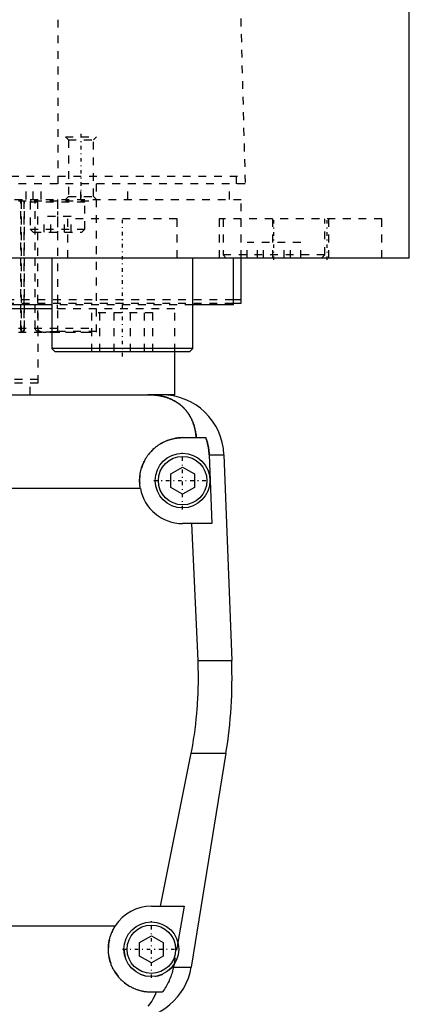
# Model space of a CAD drawing. Extents: x -120 to 120, y -136 to 715.
# Tile 4 of 12: x 50 to 100, y -71 to 56. Entities that reach past the tile are written whole.
import ezdxf

# ---------------------------------------------------------------- set-up
doc = ezdxf.new("R2010")
doc.units = 0
doc.linetypes.add('CENTER', pattern=[1.5, 0.45, -0.5, 0.05, -0.5])
doc.linetypes.add('DASHED', pattern=[2, 1, -1])
for name, color, linetype in [('AM_0', 7, 'CONTINUOUS'), ('AM_3', 7, 'DASHED'), ('AM_7', 7, 'CENTER')]:
    doc.layers.add(name, color=color, linetype=linetype)

msp = doc.modelspace()

# ---------------------------------------------------------------- linework, layer by layer
at = {"layer": 'AM_0', "color": 7, "linetype": 'CONTINUOUS'}
for p, q in [((100, 25), (100, 363)), ((100, 25), (-100, 25)), ((54.29, 25), (54.29, 13.4)), ((72.29, 13.4), (72.29, 25)), ((77.5, 19), (77.5, 25)), ((78.5, 19.2), (78.5, 25)), ((88.79, 25), (88.79, 25.01)), ((54.29, 19), (-54.29, 19)), ((77.5, 19), (72.29, 19)), ((77.57, 19.7), (78.5, 19.7)), ((77.58, 19.2), (78.5, 19.2)), ((54.3, 18.5), (-54.3, 18.5)), ((54.29, 13.4), (54.69, 13)), ((72.29, 13.4), (54.29, 13.4)), ((71.89, 13), (54.69, 13)), ((70, 7.5), (70, 13)), ((71.89, 13), (72.29, 13.4)), ((-68.3, 7.5), (68.3, 7.5)), ((70, 7.5), (66.56, 7.5)), ((71, 2), (73.97, 2)), ((74.4, -0.2), (76.29, -0.2)), ((74.4, -0.2), (74.75, -9)), ((76.29, -0.2), (77.28, -26.54)), ((69.5, -2.63), (71, -1.77)), ((71, -1.77), (72.5, -2.63)), ((69.5, -4.37), (69.5, -2.63)), ((72.5, -2.63), (72.5, -4.37)), ((65.59, -4.5), (-65.59, -4.5)), ((71, -5.23), (69.5, -4.37)), ((72.5, -4.37), (71, -5.23)), ((74.75, -9), (71, -9)), ((72.97, -26.54), (72.2, -9)), ((72.97, -26.54), (77.28, -26.54)), ((68.19, -58), (72.1, -38.4)), ((72.1, -38.4), (76.54, -38.4)), ((76.54, -38.4), (72.1, -65.78)), ((67, -58), (71.21, -58)), ((71.21, -58), (70.39, -62.62)), ((-62.39, -60.5), (62.39, -60.5)), ((65.5, -62.63), (67, -61.77)), ((67, -61.77), (68.5, -62.63)), ((65.5, -64.37), (65.5, -62.63)), ((68.5, -62.63), (68.5, -64.37)), ((67, -65.23), (65.5, -64.37)), ((68.5, -64.37), (67, -65.23)), ((69.87, -65.5), (69.82, -65.78)), ((69.82, -65.78), (72.1, -65.78)), ((68.39, -69), (67, -69))]:
    msp.add_line(p, q, dxfattribs=at)
for points in [[(72.74, 2, 0), (72.74, 2.05, 0), (72.73, 2.14, 0), (72.72, 2.23, 0), (72.72, 2.27, 0), (72.71, 2.32, 0), (72.7, 2.41, 0), (72.69, 2.5, 0), (72.68, 2.59, 0), (72.66, 2.68, 0), (72.65, 2.76, 0), (72.64, 2.81, 0), (72.63, 2.85, 0), (72.61, 2.94, 0), (72.6, 3.03, 0), (72.58, 3.11, 0), (72.56, 3.2, 0), (72.54, 3.28, 0), (72.52, 3.33, 0), (72.51, 3.37, 0), (72.49, 3.45, 0), (72.46, 3.53, 0), (72.45, 3.58, 0), (72.44, 3.62, 0), (72.41, 3.7, 0), (72.39, 3.78, 0), (72.37, 3.82, 0), (72.36, 3.86, 0), (72.33, 3.94, 0), (72.3, 4.01, 0), (72.27, 4.09, 0), (72.23, 4.17, 0), (72.2, 4.24, 0), (72.18, 4.28, 0), (72.17, 4.32, 0), (72.13, 4.39, 0), (72.1, 4.46, 0), (72.06, 4.54, 0), (72.02, 4.61, 0), (71.98, 4.68, 0), (71.96, 4.71, 0), (71.94, 4.75, 0), (71.9, 4.82, 0), (71.86, 4.89, 0), (71.82, 4.95, 0), (71.78, 5.02, 0), (71.73, 5.08, 0), (71.71, 5.12, 0), (71.69, 5.15, 0), (71.64, 5.21, 0), (71.6, 5.28, 0), (71.55, 5.34, 0), (71.5, 5.4, 0), (71.45, 5.46, 0), (71.43, 5.49, 0), (71.4, 5.52, 0), (71.35, 5.58, 0), (71.3, 5.64, 0), (71.25, 5.7, 0), (71.19, 5.75, 0), (71.14, 5.81, 0), (71.11, 5.84, 0), (71.08, 5.87, 0), (71.03, 5.92, 0), (70.97, 5.98, 0), (70.94, 6, 0), (70.91, 6.03, 0), (70.85, 6.08, 0), (70.79, 6.13, 0), (70.76, 6.16, 0), (70.73, 6.18, 0), (70.67, 6.23, 0), (70.6, 6.28, 0), (70.54, 6.33, 0), (70.47, 6.38, 0), (70.41, 6.43, 0), (70.37, 6.45, 0), (70.34, 6.47, 0), (70.27, 6.52, 0), (70.2, 6.56, 0), (70.13, 6.61, 0), (70.06, 6.65, 0), (69.99, 6.69, 0), (69.95, 6.71, 0), (69.91, 6.73, 0), (69.84, 6.77, 0), (69.76, 6.81, 0), (69.69, 6.85, 0), (69.61, 6.88, 0), (69.53, 6.92, 0), (69.5, 6.94, 0), (69.46, 6.95, 0), (69.38, 6.99, 0), (69.3, 7.02, 0), (69.22, 7.05, 0), (69.13, 7.08, 0), (69.05, 7.11, 0), (69.01, 7.13, 0), (68.97, 7.14, 0), (68.89, 7.17, 0), (68.8, 7.19, 0), (68.72, 7.22, 0), (68.63, 7.24, 0), (68.54, 7.27, 0), (68.5, 7.28, 0), (68.46, 7.29, 0), (68.37, 7.31, 0), (68.28, 7.33, 0), (68.23, 7.34, 0), (68.19, 7.35, 0), (68.1, 7.36, 0), (68.01, 7.38, 0), (67.96, 7.39, 0), (67.91, 7.4, 0), (67.82, 7.41, 0), (67.73, 7.42, 0), (67.64, 7.44, 0), (67.55, 7.45, 0), (67.45, 7.46, 0), (67.41, 7.46, 0), (67.36, 7.47, 0), (67.27, 7.47, 0), (67.17, 7.48, 0), (67.08, 7.49, 0), (66.99, 7.49, 0), (66.89, 7.49, 0), (66.85, 7.5, 0), (66.8, 7.5, 0), (66.7, 7.5, 0), (66.61, 7.5, 0), (66.56, 7.5, 0)], [(65.59, -4.5, 0), (65.58, -4.46, 0), (65.57, -4.37, 0), (65.55, -4.28, 0), (65.55, -4.23, 0), (65.54, -4.19, 0), (65.53, -4.1, 0), (65.52, -4.01, 0), (65.52, -3.92, 0), (65.51, -3.83, 0), (65.51, -3.74, 0), (65.5, -3.7, 0), (65.5, -3.65, 0), (65.5, -3.57, 0), (65.5, -3.48, 0), (65.5, -3.39, 0), (65.5, -3.31, 0), (65.51, -3.22, 0), (65.51, -3.18, 0), (65.51, -3.13, 0), (65.52, -3.04, 0), (65.53, -2.96, 0), (65.53, -2.91, 0), (65.54, -2.87, 0), (65.55, -2.78, 0), (65.56, -2.69, 0), (65.57, -2.65, 0), (65.57, -2.6, 0), (65.59, -2.52, 0), (65.61, -2.43, 0), (65.62, -2.34, 0), (65.64, -2.25, 0), (65.66, -2.17, 0), (65.68, -2.12, 0), (65.69, -2.08, 0), (65.71, -1.99, 0), (65.74, -1.91, 0), (65.76, -1.82, 0), (65.79, -1.74, 0), (65.82, -1.65, 0), (65.84, -1.61, 0), (65.85, -1.57, 0), (65.88, -1.48, 0), (65.92, -1.4, 0), (65.95, -1.32, 0), (65.99, -1.23, 0), (66.03, -1.15, 0), (66.05, -1.11, 0), (66.06, -1.07, 0), (66.11, -0.99, 0), (66.15, -0.91, 0), (66.19, -0.83, 0), (66.23, -0.76, 0), (66.28, -0.68, 0), (66.3, -0.64, 0), (66.32, -0.6, 0), (66.37, -0.53, 0), (66.42, -0.45, 0), (66.47, -0.38, 0), (66.52, -0.31, 0), (66.57, -0.24, 0), (66.6, -0.2, 0), (66.62, -0.17, 0), (66.68, -0.1, 0), (66.73, -0.03, 0), (66.76, 0, 0), (66.79, 0.04, 0), (66.84, 0.1, 0), (66.9, 0.17, 0), (66.93, 0.2, 0), (66.96, 0.23, 0), (67.02, 0.29, 0), (67.08, 0.35, 0), (67.14, 0.41, 0), (67.2, 0.47, 0), (67.26, 0.53, 0), (67.29, 0.56, 0), (67.32, 0.59, 0), (67.39, 0.65, 0), (67.45, 0.7, 0), (67.52, 0.76, 0), (67.59, 0.81, 0), (67.66, 0.87, 0), (67.69, 0.89, 0), (67.73, 0.92, 0), (67.8, 0.97, 0), (67.87, 1.02, 0), (67.95, 1.07, 0), (68.02, 1.12, 0), (68.1, 1.17, 0), (68.14, 1.2, 0), (68.17, 1.22, 0), (68.25, 1.26, 0), (68.33, 1.31, 0), (68.41, 1.35, 0), (68.49, 1.39, 0), (68.57, 1.44, 0), (68.61, 1.46, 0), (68.66, 1.48, 0), (68.74, 1.51, 0), (68.82, 1.55, 0), (68.91, 1.59, 0), (68.99, 1.62, 0), (69.08, 1.65, 0), (69.12, 1.67, 0), (69.17, 1.69, 0), (69.25, 1.72, 0), (69.34, 1.74, 0), (69.38, 1.76, 0), (69.43, 1.77, 0), (69.52, 1.8, 0), (69.61, 1.82, 0), (69.65, 1.83, 0), (69.7, 1.84, 0), (69.79, 1.86, 0), (69.88, 1.88, 0), (69.97, 1.9, 0), (70.06, 1.92, 0), (70.15, 1.93, 0), (70.19, 1.94, 0), (70.24, 1.95, 0), (70.33, 1.96, 0), (70.42, 1.97, 0), (70.51, 1.98, 0), (70.6, 1.99, 0), (70.69, 1.99, 0), (70.73, 1.99, 0), (70.78, 2, 0), (70.87, 2, 0), (70.96, 2, 0), (71, 2, 0)], [(73.97, 2, 0), (73.99, 1.94, 0), (74.03, 1.83, 0), (74.07, 1.71, 0), (74.09, 1.65, 0), (74.1, 1.59, 0), (74.14, 1.47, 0), (74.17, 1.34, 0), (74.2, 1.22, 0), (74.23, 1.1, 0), (74.26, 0.97, 0), (74.27, 0.91, 0), (74.28, 0.85, 0), (74.3, 0.72, 0), (74.32, 0.6, 0), (74.34, 0.47, 0), (74.35, 0.35, 0), (74.37, 0.23, 0), (74.37, 0.16, 0), (74.38, 0.1, 0), (74.39, -0.02, 0), (74.39, -0.14, 0), (74.4, -0.2, 0)], [(72.1, -38.4, 0), (72.17, -38.06, 0), (72.29, -37.39, 0), (72.4, -36.71, 0), (72.45, -36.38, 0), (72.5, -36.04, 0), (72.59, -35.36, 0), (72.68, -34.69, 0), (72.75, -34.02, 0), (72.82, -33.35, 0), (72.87, -32.69, 0), (72.9, -32.36, 0), (72.92, -32.03, 0), (72.96, -31.37, 0), (72.98, -30.72, 0), (73, -30.07, 0), (73.02, -29.43, 0), (73.02, -28.79, 0), (73.02, -28.47, 0), (73.02, -28.16, 0), (73.01, -27.51, 0), (72.99, -26.87, 0), (72.97, -26.54, 0)], [(67, -69, 0), (66.94, -69, 0), (66.83, -69, 0), (66.72, -68.99, 0), (66.67, -68.99, 0), (66.61, -68.99, 0), (66.5, -68.98, 0), (66.39, -68.97, 0), (66.27, -68.95, 0), (66.16, -68.94, 0), (66.05, -68.92, 0), (66, -68.91, 0), (65.94, -68.9, 0), (65.83, -68.87, 0), (65.72, -68.85, 0), (65.61, -68.82, 0), (65.5, -68.79, 0), (65.39, -68.76, 0), (65.34, -68.74, 0), (65.28, -68.72, 0), (65.17, -68.69, 0), (65.07, -68.65, 0), (65.02, -68.63, 0), (64.96, -68.61, 0), (64.86, -68.57, 0), (64.76, -68.52, 0), (64.7, -68.5, 0), (64.65, -68.47, 0), (64.55, -68.43, 0), (64.45, -68.37, 0), (64.36, -68.32, 0), (64.26, -68.27, 0), (64.16, -68.21, 0), (64.12, -68.18, 0), (64.07, -68.15, 0), (63.98, -68.1, 0), (63.89, -68.04, 0), (63.8, -67.97, 0), (63.71, -67.91, 0), (63.63, -67.85, 0), (63.59, -67.81, 0), (63.55, -67.78, 0), (63.46, -67.71, 0), (63.38, -67.64, 0), (63.31, -67.58, 0), (63.23, -67.51, 0), (63.16, -67.44, 0), (63.12, -67.4, 0), (63.09, -67.36, 0), (63.01, -67.29, 0), (62.94, -67.21, 0), (62.87, -67.14, 0), (62.81, -67.06, 0), (62.74, -66.98, 0), (62.71, -66.94, 0), (62.67, -66.9, 0), (62.61, -66.81, 0), (62.55, -66.73, 0), (62.49, -66.64, 0), (62.43, -66.55, 0), (62.37, -66.46, 0), (62.34, -66.42, 0), (62.31, -66.37, 0), (62.26, -66.28, 0), (62.2, -66.19, 0), (62.18, -66.14, 0), (62.15, -66.1, 0), (62.1, -66, 0), (62.05, -65.9, 0), (62.03, -65.86, 0), (62.01, -65.81, 0), (61.96, -65.71, 0), (61.92, -65.61, 0), (61.88, -65.51, 0), (61.84, -65.41, 0), (61.81, -65.31, 0), (61.79, -65.26, 0), (61.77, -65.21, 0), (61.74, -65.1, 0), (61.71, -65, 0), (61.68, -64.9, 0), (61.65, -64.79, 0), (61.63, -64.69, 0), (61.62, -64.63, 0), (61.61, -64.58, 0), (61.59, -64.47, 0), (61.57, -64.37, 0), (61.55, -64.26, 0), (61.54, -64.16, 0), (61.53, -64.05, 0), (61.52, -64, 0), (61.52, -63.95, 0), (61.51, -63.84, 0), (61.5, -63.73, 0), (61.5, -63.63, 0), (61.5, -63.52, 0), (61.5, -63.42, 0), (61.5, -63.37, 0), (61.5, -63.31, 0), (61.51, -63.21, 0), (61.51, -63.1, 0), (61.52, -62.99, 0), (61.53, -62.88, 0), (61.55, -62.77, 0), (61.56, -62.72, 0), (61.56, -62.66, 0), (61.58, -62.56, 0), (61.6, -62.45, 0), (61.61, -62.39, 0), (61.62, -62.34, 0), (61.65, -62.23, 0), (61.68, -62.12, 0), (61.69, -62.06, 0), (61.71, -62.01, 0), (61.74, -61.9, 0), (61.77, -61.79, 0), (61.81, -61.68, 0), (61.85, -61.57, 0), (61.89, -61.47, 0), (61.91, -61.41, 0), (61.93, -61.36, 0), (61.98, -61.26, 0), (62.03, -61.15, 0), (62.08, -61.05, 0), (62.13, -60.95, 0), (62.18, -60.84, 0), (62.21, -60.79, 0), (62.24, -60.74, 0), (62.3, -60.65, 0), (62.36, -60.55, 0), (62.39, -60.5, 0)], [(69.82, -65.78, 0), (69.8, -65.88, 0), (69.76, -66.08, 0), (69.71, -66.27, 0), (69.69, -66.37, 0), (69.66, -66.46, 0), (69.61, -66.65, 0), (69.55, -66.83, 0), (69.49, -67.01, 0), (69.42, -67.19, 0), (69.34, -67.38, 0), (69.3, -67.47, 0), (69.26, -67.57, 0), (69.17, -67.75, 0), (69.07, -67.93, 0), (68.98, -68.11, 0), (68.88, -68.28, 0), (68.77, -68.45, 0), (68.72, -68.53, 0), (68.67, -68.61, 0), (68.56, -68.77, 0), (68.45, -68.92, 0), (68.39, -69, 0)], [(66.6, -70.77, 0), (66.84, -70.49, 0), (67.05, -70.19, 0), (67.15, -70.03, 0), (67.25, -69.87, 0), (67.42, -69.54, 0), (67.57, -69.18, 0), (67.64, -69, 0)]]:
    msp.add_polyline3d(points, dxfattribs=at)
for centre, radius in [((71, -3.5), 3.5), ((71, -3.5), 3.1), ((67, -63.5), 3.5), ((67, -63.5), 3.1)]:
    msp.add_circle(centre, radius, dxfattribs=at)
for centre, radius, start, end in [((68.3, -0.5), 8, 2.139, 90), ((71, -3.5), 5.5, 190.4757, 270), ((17.32, -28.78), 60, 350.775, 2.139), ((67, -63.5), 5.5, 90, 146.9443), ((64.2, -64.5), 8, 270, 350.775)]:
    msp.add_arc(centre, radius, start, end, dxfattribs=at)
at = {"layer": 'AM_3', "color": 6, "linetype": 'DASHED'}
for p, q in [((55.06, 34.5), (55.06, 116.6)), ((76.83, 115.63), (79, 34.5)), ((56, 40.5), (56.38, 40.12)), ((56, 40.5), (60, 40.5)), ((59.62, 40.12), (60, 40.5)), ((56.38, 40.12), (56.38, 32.88)), ((56.38, 40.12), (59.62, 40.12)), ((59.62, 32.88), (59.62, 40.12)), ((-78.97, 35.5), (78.97, 35.5)), ((60, 15.5), (60, 35.5)), ((77.86, 35.5), (77.86, 34.5)), ((79, 34.5), (-79, 34.5)), ((51, 32.5), (51, 34.5)), ((51.9, 32.5), (51.9, 34.5)), ((52.9, 32.5), (52.9, 34.5)), ((58, 32.5), (58, 34.5)), ((64, 32.5), (64, 34.5)), ((77, 32.5), (77, 34.5)), ((56.38, 32.88), (56, 32.5)), ((56.38, 32.88), (59.62, 32.88)), ((60, 32.5), (59.62, 32.88)), ((-78.5, 32.5), (78.5, 32.5)), ((-60, 32.3), (60, 32.3)), ((50.32, 16), (50.32, 32.3)), ((50.36, 32.3), (50.36, 16)), ((50.69, 32.3), (50.69, 16)), ((50.79, 16), (50.79, 32.3)), ((51.5, 32.2), (51.5, 28.7)), ((51.5, 32.2), (58.5, 32.2)), ((52.15, 16), (52.15, 32.3)), ((52.44, 32.3), (52.44, 16)), ((55, 32.3), (55, 15.5)), ((58.5, 28.7), (58.5, 32.2)), ((78.5, 25), (78.5, 32.5)), ((53.27, 28.3), (53.27, 30.3)), ((56.73, 30.3), (53.27, 30.3)), ((54.13, 28.3), (54.13, 30.3)), ((55.87, 28.3), (55.87, 30.3)), ((56.73, 28.3), (56.73, 30.3)), ((56.29, 30), (56.29, 25)), ((70.29, 30), (56.29, 30)), ((70.29, 25), (70.29, 30)), ((75.69, 30), (75.69, 25)), ((96.5, 30), (75.69, 30)), ((76.19, 30), (76.19, 25.4)), ((82.5, 30), (82.5, 25)), ((89.19, 25.4), (89.19, 30)), ((89.69, 25), (89.69, 30)), ((96.5, 25), (96.5, 30)), ((51.5, 28.7), (51.9, 28.3)), ((51.5, 28.7), (58.5, 28.7)), ((51.9, 28.3), (58.1, 28.3)), ((58.1, 28.3), (58.5, 28.7)), ((79.25, 25), (79.25, 27)), ((86.12, 27), (79.25, 27)), ((80.58, 25), (80.58, 27)), ((81.36, 25), (81.36, 27)), ((84.01, 25), (84.01, 27)), ((84.8, 25), (84.8, 27)), ((86.12, 25), (86.12, 27)), ((76.19, 25.4), (76.59, 25)), ((89.19, 25.4), (76.19, 25.4)), ((88.79, 25.01), (89.19, 25.4)), ((-77.58, 19.2), (77.58, 19.2)), ((-77.57, 19.7), (77.57, 19.7)), ((52.5, 9), (52.5, 19.2)), ((72.29, 19), (54.29, 19)), ((55, 18.5), (55, 19)), ((70, 18.5), (54.3, 18.5)), ((59.38, 13), (59.38, 18)), ((67.19, 18), (59.38, 18)), ((60.43, 13), (60.43, 18)), ((62.24, 13), (62.24, 18)), ((64.33, 13), (64.33, 18)), ((66.14, 13), (66.14, 18)), ((67.19, 13), (67.19, 18)), ((70, 13), (70, 18.5)), ((-60, 16), (60, 16)), ((-60, 15.5), (60, 15.5)), ((54.31, 15.5), (60, 15.5)), ((60, 15.57), (55, 15.57)), ((-52.5, 9.5), (52.5, 9.5)), ((-52.5, 9), (52.5, 9)), ((51.5, 7.5), (51.5, 9)), ((70.39, -62.62), (69.87, -65.5))]:
    msp.add_line(p, q, dxfattribs=at)
for points in [[(50.43, 15.5, 0), (50.43, 15.5, 0), (50.43, 15.5, 0), (50.43, 15.5, 0), (50.43, 15.5, 0), (50.42, 15.5, 0), (50.42, 15.5, 0), (50.42, 15.5, 0), (50.42, 15.5, 0), (50.42, 15.5, 0), (50.42, 15.5, 0), (50.41, 15.5, 0), (50.41, 15.5, 0), (50.41, 15.51, 0), (50.41, 15.51, 0), (50.41, 15.51, 0), (50.41, 15.51, 0), (50.4, 15.51, 0), (50.4, 15.51, 0), (50.4, 15.51, 0), (50.4, 15.51, 0), (50.4, 15.52, 0), (50.4, 15.52, 0), (50.4, 15.52, 0), (50.39, 15.52, 0), (50.39, 15.52, 0), (50.39, 15.52, 0), (50.39, 15.52, 0), (50.39, 15.53, 0), (50.39, 15.53, 0), (50.39, 15.53, 0), (50.38, 15.53, 0), (50.38, 15.54, 0), (50.38, 15.54, 0), (50.38, 15.54, 0), (50.38, 15.54, 0), (50.38, 15.54, 0), (50.38, 15.55, 0), (50.37, 15.55, 0), (50.37, 15.55, 0), (50.37, 15.56, 0), (50.37, 15.56, 0), (50.37, 15.56, 0), (50.37, 15.56, 0), (50.37, 15.57, 0), (50.37, 15.57, 0), (50.36, 15.57, 0), (50.36, 15.58, 0), (50.36, 15.58, 0), (50.36, 15.58, 0), (50.36, 15.59, 0), (50.36, 15.59, 0), (50.36, 15.6, 0), (50.36, 15.6, 0), (50.36, 15.6, 0), (50.36, 15.6, 0), (50.35, 15.61, 0), (50.35, 15.61, 0), (50.35, 15.62, 0), (50.35, 15.62, 0), (50.35, 15.63, 0), (50.35, 15.63, 0), (50.35, 15.63, 0), (50.35, 15.64, 0), (50.35, 15.64, 0), (50.35, 15.64, 0), (50.35, 15.65, 0), (50.34, 15.65, 0), (50.34, 15.66, 0), (50.34, 15.66, 0), (50.34, 15.66, 0), (50.34, 15.67, 0), (50.34, 15.67, 0), (50.34, 15.68, 0), (50.34, 15.68, 0), (50.34, 15.69, 0), (50.34, 15.69, 0), (50.34, 15.69, 0), (50.34, 15.7, 0), (50.34, 15.71, 0), (50.33, 15.71, 0), (50.33, 15.72, 0), (50.33, 15.72, 0), (50.33, 15.73, 0), (50.33, 15.73, 0), (50.33, 15.74, 0), (50.33, 15.74, 0), (50.33, 15.75, 0), (50.33, 15.76, 0), (50.33, 15.76, 0), (50.33, 15.77, 0), (50.33, 15.77, 0), (50.33, 15.78, 0), (50.33, 15.78, 0), (50.33, 15.79, 0), (50.33, 15.8, 0), (50.32, 15.8, 0), (50.32, 15.81, 0), (50.32, 15.81, 0), (50.32, 15.82, 0), (50.32, 15.82, 0), (50.32, 15.83, 0), (50.32, 15.84, 0), (50.32, 15.84, 0), (50.32, 15.85, 0), (50.32, 15.85, 0), (50.32, 15.86, 0), (50.32, 15.87, 0), (50.32, 15.87, 0), (50.32, 15.87, 0), (50.32, 15.88, 0), (50.32, 15.89, 0), (50.32, 15.89, 0), (50.32, 15.9, 0), (50.32, 15.9, 0), (50.32, 15.91, 0), (50.32, 15.92, 0), (50.32, 15.92, 0), (50.32, 15.93, 0), (50.32, 15.94, 0), (50.32, 15.94, 0), (50.32, 15.95, 0), (50.32, 15.95, 0), (50.32, 15.96, 0), (50.32, 15.97, 0), (50.32, 15.98, 0), (50.32, 15.98, 0), (50.32, 15.98, 0), (50.32, 15.99, 0), (50.32, 16, 0), (50.32, 16, 0)], [(50.36, 16, 0), (50.36, 16, 0), (50.36, 15.99, 0), (50.36, 15.98, 0), (50.36, 15.98, 0), (50.36, 15.97, 0), (50.36, 15.97, 0), (50.36, 15.96, 0), (50.36, 15.95, 0), (50.36, 15.95, 0), (50.36, 15.94, 0), (50.36, 15.93, 0), (50.36, 15.93, 0), (50.36, 15.92, 0), (50.36, 15.92, 0), (50.36, 15.91, 0), (50.36, 15.9, 0), (50.36, 15.89, 0), (50.36, 15.89, 0), (50.36, 15.89, 0), (50.36, 15.88, 0), (50.36, 15.87, 0), (50.36, 15.87, 0), (50.36, 15.87, 0), (50.36, 15.86, 0), (50.36, 15.85, 0), (50.36, 15.85, 0), (50.36, 15.84, 0), (50.36, 15.84, 0), (50.36, 15.83, 0), (50.36, 15.82, 0), (50.36, 15.82, 0), (50.36, 15.81, 0), (50.37, 15.81, 0), (50.37, 15.8, 0), (50.37, 15.8, 0), (50.37, 15.79, 0), (50.37, 15.78, 0), (50.37, 15.77, 0), (50.37, 15.77, 0), (50.37, 15.76, 0), (50.37, 15.76, 0), (50.37, 15.75, 0), (50.37, 15.75, 0), (50.37, 15.74, 0), (50.37, 15.74, 0), (50.37, 15.73, 0), (50.37, 15.73, 0), (50.38, 15.72, 0), (50.38, 15.72, 0), (50.38, 15.71, 0), (50.38, 15.71, 0), (50.38, 15.7, 0), (50.38, 15.69, 0), (50.38, 15.69, 0), (50.38, 15.69, 0), (50.38, 15.68, 0), (50.38, 15.68, 0), (50.38, 15.67, 0), (50.39, 15.67, 0), (50.39, 15.66, 0), (50.39, 15.66, 0), (50.39, 15.66, 0), (50.39, 15.65, 0), (50.39, 15.65, 0), (50.39, 15.64, 0), (50.39, 15.64, 0), (50.39, 15.64, 0), (50.39, 15.63, 0), (50.4, 15.63, 0), (50.4, 15.63, 0), (50.4, 15.62, 0), (50.4, 15.62, 0), (50.4, 15.61, 0), (50.4, 15.61, 0), (50.4, 15.6, 0), (50.4, 15.6, 0), (50.4, 15.6, 0), (50.41, 15.59, 0), (50.41, 15.59, 0), (50.41, 15.59, 0), (50.41, 15.58, 0), (50.41, 15.58, 0), (50.41, 15.58, 0), (50.41, 15.57, 0), (50.42, 15.57, 0), (50.42, 15.57, 0), (50.42, 15.56, 0), (50.42, 15.56, 0), (50.42, 15.56, 0), (50.42, 15.55, 0), (50.42, 15.55, 0), (50.43, 15.55, 0), (50.43, 15.55, 0), (50.43, 15.54, 0), (50.43, 15.54, 0), (50.43, 15.54, 0), (50.44, 15.54, 0), (50.44, 15.53, 0), (50.44, 15.53, 0), (50.44, 15.53, 0), (50.44, 15.53, 0), (50.44, 15.53, 0), (50.45, 15.52, 0), (50.45, 15.52, 0), (50.45, 15.52, 0), (50.45, 15.52, 0), (50.45, 15.52, 0), (50.45, 15.52, 0), (50.45, 15.51, 0), (50.46, 15.51, 0), (50.46, 15.51, 0), (50.46, 15.51, 0), (50.46, 15.51, 0), (50.46, 15.51, 0), (50.47, 15.51, 0), (50.47, 15.51, 0), (50.47, 15.51, 0), (50.47, 15.5, 0), (50.47, 15.5, 0), (50.47, 15.5, 0), (50.48, 15.5, 0), (50.48, 15.5, 0), (50.48, 15.5, 0), (50.48, 15.5, 0), (50.49, 15.5, 0), (50.49, 15.5, 0), (50.49, 15.5, 0), (50.49, 15.5, 0), (50.49, 15.5, 0), (50.49, 15.5, 0)], [(50.69, 16, 0), (50.69, 16, 0), (50.69, 15.99, 0), (50.69, 15.98, 0), (50.69, 15.98, 0), (50.69, 15.97, 0), (50.69, 15.97, 0), (50.69, 15.96, 0), (50.69, 15.95, 0), (50.69, 15.95, 0), (50.69, 15.94, 0), (50.69, 15.93, 0), (50.69, 15.93, 0), (50.69, 15.92, 0), (50.69, 15.92, 0), (50.69, 15.91, 0), (50.69, 15.9, 0), (50.69, 15.89, 0), (50.69, 15.89, 0), (50.69, 15.89, 0), (50.68, 15.88, 0), (50.68, 15.87, 0), (50.68, 15.87, 0), (50.68, 15.86, 0), (50.68, 15.86, 0), (50.68, 15.85, 0), (50.68, 15.85, 0), (50.68, 15.84, 0), (50.68, 15.84, 0), (50.68, 15.83, 0), (50.68, 15.82, 0), (50.68, 15.81, 0), (50.67, 15.81, 0), (50.67, 15.8, 0), (50.67, 15.8, 0), (50.67, 15.79, 0), (50.67, 15.79, 0), (50.67, 15.78, 0), (50.67, 15.77, 0), (50.67, 15.77, 0), (50.66, 15.76, 0), (50.66, 15.76, 0), (50.66, 15.75, 0), (50.66, 15.75, 0), (50.66, 15.74, 0), (50.66, 15.73, 0), (50.66, 15.73, 0), (50.65, 15.72, 0), (50.65, 15.72, 0), (50.65, 15.72, 0), (50.65, 15.71, 0), (50.65, 15.7, 0), (50.65, 15.7, 0), (50.64, 15.69, 0), (50.64, 15.69, 0), (50.64, 15.69, 0), (50.64, 15.68, 0), (50.64, 15.68, 0), (50.64, 15.67, 0), (50.63, 15.66, 0), (50.63, 15.66, 0), (50.63, 15.66, 0), (50.63, 15.65, 0), (50.63, 15.65, 0), (50.63, 15.64, 0), (50.62, 15.64, 0), (50.62, 15.64, 0), (50.62, 15.63, 0), (50.62, 15.63, 0), (50.62, 15.63, 0), (50.62, 15.63, 0), (50.61, 15.62, 0), (50.61, 15.62, 0), (50.61, 15.61, 0), (50.61, 15.61, 0), (50.61, 15.6, 0), (50.6, 15.6, 0), (50.6, 15.6, 0), (50.6, 15.59, 0), (50.6, 15.59, 0), (50.6, 15.59, 0), (50.59, 15.58, 0), (50.59, 15.58, 0), (50.59, 15.58, 0), (50.59, 15.57, 0), (50.59, 15.57, 0), (50.58, 15.57, 0), (50.58, 15.56, 0), (50.58, 15.56, 0), (50.58, 15.56, 0), (50.58, 15.55, 0), (50.57, 15.55, 0), (50.57, 15.55, 0), (50.57, 15.55, 0), (50.57, 15.54, 0), (50.56, 15.54, 0), (50.56, 15.54, 0), (50.56, 15.54, 0), (50.56, 15.54, 0), (50.56, 15.53, 0), (50.55, 15.53, 0), (50.55, 15.53, 0), (50.55, 15.53, 0), (50.55, 15.52, 0), (50.54, 15.52, 0), (50.54, 15.52, 0), (50.54, 15.52, 0), (50.54, 15.52, 0), (50.54, 15.52, 0), (50.54, 15.52, 0), (50.53, 15.51, 0), (50.53, 15.51, 0), (50.53, 15.51, 0), (50.53, 15.51, 0), (50.53, 15.51, 0), (50.52, 15.51, 0), (50.52, 15.51, 0), (50.52, 15.51, 0), (50.52, 15.5, 0), (50.51, 15.5, 0), (50.51, 15.5, 0), (50.51, 15.5, 0), (50.51, 15.5, 0), (50.51, 15.5, 0), (50.5, 15.5, 0), (50.5, 15.5, 0), (50.5, 15.5, 0), (50.5, 15.5, 0), (50.5, 15.5, 0), (50.49, 15.5, 0), (50.49, 15.5, 0)], [(50.56, 15.5, 0), (50.57, 15.5, 0), (50.57, 15.5, 0), (50.57, 15.5, 0), (50.57, 15.5, 0), (50.57, 15.5, 0), (50.58, 15.5, 0), (50.58, 15.5, 0), (50.58, 15.5, 0), (50.58, 15.5, 0), (50.59, 15.5, 0), (50.59, 15.5, 0), (50.59, 15.5, 0), (50.59, 15.51, 0), (50.6, 15.51, 0), (50.6, 15.51, 0), (50.6, 15.51, 0), (50.6, 15.51, 0), (50.61, 15.51, 0), (50.61, 15.51, 0), (50.61, 15.51, 0), (50.61, 15.51, 0), (50.61, 15.52, 0), (50.62, 15.52, 0), (50.62, 15.52, 0), (50.62, 15.52, 0), (50.62, 15.52, 0), (50.62, 15.52, 0), (50.63, 15.53, 0), (50.63, 15.53, 0), (50.63, 15.53, 0), (50.64, 15.53, 0), (50.64, 15.53, 0), (50.64, 15.54, 0), (50.64, 15.54, 0), (50.65, 15.54, 0), (50.65, 15.54, 0), (50.65, 15.55, 0), (50.65, 15.55, 0), (50.66, 15.55, 0), (50.66, 15.55, 0), (50.66, 15.56, 0), (50.66, 15.56, 0), (50.67, 15.56, 0), (50.67, 15.57, 0), (50.67, 15.57, 0), (50.67, 15.57, 0), (50.67, 15.58, 0), (50.68, 15.58, 0), (50.68, 15.58, 0), (50.68, 15.59, 0), (50.68, 15.59, 0), (50.69, 15.59, 0), (50.69, 15.6, 0), (50.69, 15.6, 0), (50.69, 15.6, 0), (50.7, 15.61, 0), (50.7, 15.61, 0), (50.7, 15.61, 0), (50.7, 15.62, 0), (50.71, 15.62, 0), (50.71, 15.63, 0), (50.71, 15.63, 0), (50.71, 15.63, 0), (50.71, 15.64, 0), (50.71, 15.64, 0), (50.72, 15.64, 0), (50.72, 15.65, 0), (50.72, 15.65, 0), (50.72, 15.66, 0), (50.72, 15.66, 0), (50.72, 15.66, 0), (50.73, 15.67, 0), (50.73, 15.67, 0), (50.73, 15.68, 0), (50.73, 15.68, 0), (50.73, 15.69, 0), (50.74, 15.69, 0), (50.74, 15.7, 0), (50.74, 15.7, 0), (50.74, 15.71, 0), (50.74, 15.71, 0), (50.75, 15.72, 0), (50.75, 15.72, 0), (50.75, 15.73, 0), (50.75, 15.73, 0), (50.75, 15.74, 0), (50.75, 15.74, 0), (50.76, 15.75, 0), (50.76, 15.76, 0), (50.76, 15.76, 0), (50.76, 15.76, 0), (50.76, 15.77, 0), (50.76, 15.78, 0), (50.77, 15.78, 0), (50.77, 15.79, 0), (50.77, 15.8, 0), (50.77, 15.8, 0), (50.77, 15.81, 0), (50.77, 15.81, 0), (50.77, 15.82, 0), (50.77, 15.83, 0), (50.78, 15.83, 0), (50.78, 15.84, 0), (50.78, 15.84, 0), (50.78, 15.85, 0), (50.78, 15.86, 0), (50.78, 15.86, 0), (50.78, 15.87, 0), (50.78, 15.87, 0), (50.78, 15.88, 0), (50.78, 15.88, 0), (50.78, 15.89, 0), (50.78, 15.89, 0), (50.78, 15.9, 0), (50.79, 15.91, 0), (50.79, 15.91, 0), (50.79, 15.92, 0), (50.79, 15.93, 0), (50.79, 15.93, 0), (50.79, 15.94, 0), (50.79, 15.94, 0), (50.79, 15.95, 0), (50.79, 15.96, 0), (50.79, 15.97, 0), (50.79, 15.97, 0), (50.79, 15.98, 0), (50.79, 15.98, 0), (50.79, 15.99, 0), (50.79, 16, 0), (50.79, 16, 0)], [(52.5, 15.57, 0), (52.49, 15.58, 0), (52.46, 15.59, 0), (52.43, 15.6, 0), (52.41, 15.61, 0), (52.4, 15.62, 0), (52.37, 15.64, 0), (52.35, 15.65, 0), (52.32, 15.67, 0), (52.3, 15.69, 0), (52.27, 15.71, 0), (52.26, 15.73, 0), (52.25, 15.74, 0), (52.24, 15.75, 0), (52.24, 15.76, 0), (52.23, 15.76, 0), (52.23, 15.76, 0), (52.23, 15.77, 0), (52.23, 15.77, 0), (52.22, 15.77, 0), (52.22, 15.78, 0), (52.22, 15.78, 0), (52.21, 15.79, 0), (52.21, 15.79, 0), (52.21, 15.79, 0), (52.21, 15.8, 0), (52.21, 15.8, 0), (52.2, 15.81, 0), (52.2, 15.81, 0), (52.2, 15.82, 0), (52.2, 15.82, 0), (52.19, 15.82, 0), (52.19, 15.83, 0), (52.19, 15.83, 0), (52.19, 15.84, 0), (52.18, 15.84, 0), (52.18, 15.85, 0), (52.18, 15.85, 0), (52.18, 15.85, 0), (52.18, 15.86, 0), (52.18, 15.86, 0), (52.17, 15.87, 0), (52.17, 15.87, 0), (52.17, 15.88, 0), (52.17, 15.88, 0), (52.17, 15.88, 0), (52.17, 15.89, 0), (52.16, 15.9, 0), (52.16, 15.9, 0), (52.16, 15.9, 0), (52.16, 15.91, 0), (52.16, 15.91, 0), (52.16, 15.91, 0), (52.16, 15.92, 0), (52.16, 15.92, 0), (52.16, 15.93, 0), (52.16, 15.93, 0), (52.15, 15.94, 0), (52.15, 15.95, 0), (52.15, 15.95, 0), (52.15, 15.95, 0), (52.15, 15.96, 0), (52.15, 15.96, 0), (52.15, 15.97, 0), (52.15, 15.97, 0), (52.15, 15.98, 0), (52.15, 15.98, 0), (52.15, 15.99, 0), (52.15, 15.99, 0), (52.15, 16, 0), (52.15, 16, 0)], [(52.44, 16, 0), (52.44, 15.99, 0), (52.44, 15.98, 0), (52.44, 15.97, 0), (52.44, 15.96, 0), (52.44, 15.96, 0), (52.44, 15.95, 0), (52.45, 15.93, 0), (52.45, 15.92, 0), (52.45, 15.91, 0), (52.45, 15.9, 0), (52.46, 15.89, 0), (52.46, 15.89, 0), (52.46, 15.88, 0), (52.47, 15.86, 0), (52.47, 15.85, 0), (52.48, 15.84, 0), (52.48, 15.83, 0), (52.49, 15.83, 0), (52.49, 15.82, 0), (52.5, 15.81, 0), (52.5, 15.8, 0), (52.51, 15.8, 0), (52.51, 15.79, 0), (52.52, 15.78, 0), (52.53, 15.77, 0), (52.53, 15.77, 0), (52.53, 15.76, 0), (52.54, 15.76, 0), (52.55, 15.75, 0), (52.56, 15.74, 0), (52.57, 15.73, 0), (52.57, 15.72, 0), (52.58, 15.72, 0), (52.58, 15.72, 0), (52.59, 15.71, 0), (52.6, 15.7, 0), (52.61, 15.69, 0), (52.62, 15.69, 0), (52.63, 15.68, 0), (52.63, 15.68, 0), (52.64, 15.67, 0), (52.65, 15.67, 0), (52.66, 15.66, 0), (52.67, 15.66, 0), (52.68, 15.65, 0), (52.69, 15.64, 0), (52.69, 15.64, 0), (52.7, 15.64, 0), (52.71, 15.63, 0), (52.72, 15.63, 0), (52.76, 15.61, 0), (52.82, 15.59, 0), (52.85, 15.58, 0), (52.88, 15.57, 0), (52.95, 15.55, 0), (53.02, 15.53, 0), (53.1, 15.52, 0), (53.17, 15.51, 0), (53.24, 15.51, 0), (53.27, 15.51, 0), (53.3, 15.5, 0), (53.37, 15.5, 0), (53.44, 15.5, 0), (53.48, 15.5, 0)], [(52.98, 15.5, 0), (52.97, 15.5, 0), (52.94, 15.5, 0), (52.91, 15.5, 0), (52.9, 15.5, 0), (52.89, 15.5, 0), (52.86, 15.5, 0), (52.83, 15.51, 0), (52.8, 15.51, 0), (52.78, 15.51, 0), (52.75, 15.51, 0), (52.73, 15.52, 0), (52.72, 15.52, 0), (52.69, 15.52, 0), (52.67, 15.53, 0), (52.64, 15.53, 0), (52.61, 15.54, 0), (52.59, 15.55, 0), (52.57, 15.55, 0), (52.56, 15.55, 0), (52.54, 15.56, 0), (52.51, 15.57, 0), (52.5, 15.57, 0)], [(55, 15.57, 0), (54.96, 15.57, 0), (54.88, 15.57, 0), (54.79, 15.56, 0), (54.75, 15.56, 0), (54.71, 15.56, 0), (54.62, 15.56, 0), (54.54, 15.55, 0), (54.45, 15.55, 0), (54.37, 15.55, 0), (54.28, 15.54, 0), (54.24, 15.54, 0), (54.19, 15.53, 0), (54.11, 15.53, 0), (54.02, 15.52, 0), (53.93, 15.52, 0), (53.85, 15.51, 0), (53.77, 15.51, 0), (53.72, 15.51, 0), (53.68, 15.5, 0), (53.6, 15.5, 0), (53.52, 15.5, 0), (53.48, 15.5, 0)], [(66.56, 7.5, 0), (66.61, 7.5, 0), (66.7, 7.5, 0), (66.8, 7.5, 0), (66.84, 7.5, 0), (66.89, 7.49, 0), (66.98, 7.49, 0), (67.08, 7.49, 0), (67.17, 7.48, 0), (67.26, 7.47, 0), (67.35, 7.47, 0), (67.4, 7.46, 0), (67.45, 7.46, 0), (67.54, 7.45, 0), (67.63, 7.44, 0), (67.72, 7.42, 0), (67.82, 7.41, 0), (67.91, 7.4, 0), (67.95, 7.39, 0), (68, 7.38, 0), (68.09, 7.37, 0), (68.18, 7.35, 0), (68.23, 7.34, 0), (68.27, 7.33, 0), (68.36, 7.31, 0), (68.45, 7.29, 0), (68.49, 7.28, 0), (68.53, 7.27, 0), (68.62, 7.24, 0), (68.71, 7.22, 0), (68.79, 7.2, 0), (68.88, 7.17, 0), (68.96, 7.14, 0), (69, 7.13, 0), (69.04, 7.11, 0), (69.13, 7.08, 0), (69.21, 7.05, 0), (69.29, 7.02, 0), (69.37, 6.99, 0), (69.45, 6.96, 0), (69.49, 6.94, 0), (69.53, 6.92, 0), (69.6, 6.89, 0), (69.68, 6.85, 0), (69.76, 6.81, 0), (69.83, 6.77, 0), (69.91, 6.74, 0), (69.94, 6.72, 0), (69.98, 6.69, 0), (70.05, 6.65, 0), (70.12, 6.61, 0), (70.19, 6.57, 0), (70.26, 6.52, 0), (70.33, 6.48, 0), (70.37, 6.46, 0), (70.4, 6.43, 0), (70.47, 6.39, 0), (70.53, 6.34, 0), (70.6, 6.29, 0), (70.66, 6.24, 0), (70.72, 6.19, 0), (70.75, 6.17, 0), (70.78, 6.14, 0), (70.84, 6.09, 0), (70.9, 6.04, 0), (70.93, 6.01, 0), (70.96, 5.98, 0), (71.02, 5.93, 0), (71.08, 5.87, 0), (71.1, 5.85, 0), (71.13, 5.82, 0), (71.19, 5.76, 0), (71.24, 5.71, 0), (71.29, 5.65, 0), (71.34, 5.59, 0), (71.4, 5.53, 0), (71.42, 5.5, 0), (71.45, 5.47, 0), (71.5, 5.41, 0), (71.54, 5.35, 0), (71.59, 5.28, 0), (71.64, 5.22, 0), (71.68, 5.16, 0), (71.71, 5.12, 0), (71.73, 5.09, 0), (71.77, 5.02, 0), (71.82, 4.96, 0), (71.86, 4.89, 0), (71.9, 4.82, 0), (71.94, 4.75, 0), (71.96, 4.72, 0), (71.98, 4.68, 0), (72.02, 4.61, 0), (72.06, 4.54, 0), (72.1, 4.46, 0), (72.13, 4.39, 0), (72.17, 4.32, 0), (72.18, 4.28, 0), (72.2, 4.24, 0), (72.24, 4.16, 0), (72.27, 4.09, 0), (72.3, 4.01, 0), (72.33, 3.93, 0), (72.36, 3.85, 0), (72.37, 3.81, 0), (72.39, 3.77, 0), (72.42, 3.69, 0), (72.44, 3.61, 0), (72.46, 3.57, 0), (72.47, 3.52, 0), (72.49, 3.44, 0), (72.52, 3.36, 0), (72.53, 3.32, 0), (72.54, 3.27, 0), (72.56, 3.19, 0), (72.58, 3.1, 0), (72.6, 3.02, 0), (72.62, 2.93, 0), (72.63, 2.84, 0), (72.64, 2.8, 0), (72.65, 2.76, 0), (72.66, 2.67, 0), (72.68, 2.58, 0), (72.72, 2.27, 0), (72.74, 2, 0)], [(74.4, -0.2, 0), (74.39, -0.14, 0), (74.39, -0.02, 0), (74.38, 0.1, 0), (74.37, 0.16, 0), (74.37, 0.23, 0), (74.35, 0.35, 0), (74.34, 0.47, 0), (74.32, 0.6, 0), (74.3, 0.72, 0), (74.28, 0.85, 0), (74.27, 0.91, 0), (74.26, 0.97, 0), (74.23, 1.1, 0), (74.2, 1.22, 0), (74.17, 1.34, 0), (74.14, 1.47, 0), (74.1, 1.59, 0), (74.09, 1.65, 0), (74.07, 1.71, 0), (74.03, 1.83, 0), (73.99, 1.94, 0), (73.97, 2, 0)]]:
    msp.add_polyline3d(points, dxfattribs=at)
for centre, radius, start, end in [((51.6, 32.2), 0.1, 90, 180), ((58.4, 32.2), 0.1, 0, 90), ((71, -3.5), 5.5, 90, 190.4757), ((67, -63.5), 5.5, 146.9443, 270), ((67, -63.5), 3.5, 180, 325.0753)]:
    msp.add_arc(centre, radius, start, end, dxfattribs=at)
at = {"layer": 'AM_7', "color": 4, "linetype": 'CENTER'}
for p, q in [((58, 40.9), (58, 32.1)), ((55, 32.5), (55, 28.1)), ((63.29, 12.4), (63.29, 30.25)), ((82.69, 24.75), (82.69, 30.25)), ((89.5, 24.75), (89.5, 30.25)), ((71, -7.18), (71, 0.18)), ((67.32, -3.5), (74.67, -3.5)), ((67, -67.17), (67, -59.83)), ((63.32, -63.5), (70.67, -63.5))]:
    msp.add_line(p, q, dxfattribs=at)

doc.saveas('drawing.dxf')
